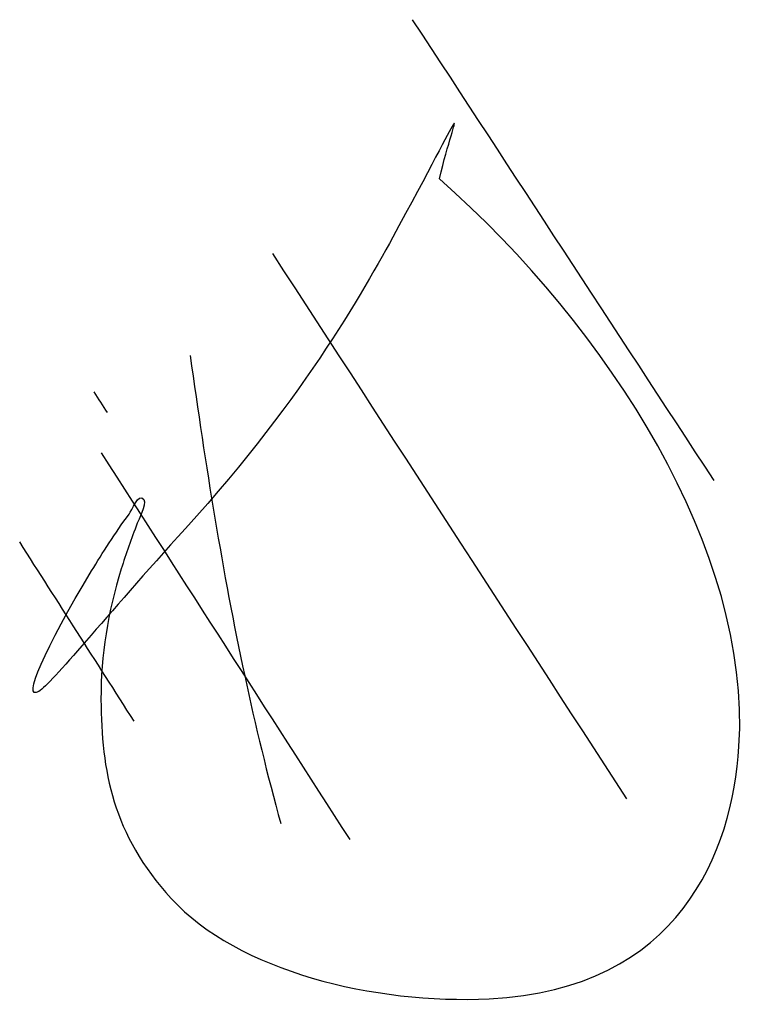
# Model space of a CAD drawing. Header units: millimetres. Extents: x -110 to 102, y -155 to 109.
# Tile 1 of 256: x -3.8452 to -3.8334, y -155.3357 to -155.3198. Entities that reach past the tile are written whole.
import ezdxf

# ---------------------------------------------------------------- set-up
doc = ezdxf.new("R2010")
doc.units = ezdxf.units.MM
doc.header["$MEASUREMENT"] = 0
doc.layers.add('surfs', color=7, linetype='Continuous', true_color=0x007f00)

msp = doc.modelspace()

# ---------------------------------------------------------------- linework, layer by layer
at = {"layer": 'surfs'}
for points in [[(-3.834013, -155.327228, 25.869821), (-3.835639, -155.324743, 25.867772), (-3.837264, -155.322258, 25.865724), (-3.83889, -155.319773, 25.863676)], [(-3.835423, -155.332378, 25.864792), (-3.837332, -155.329438, 25.862389), (-3.839242, -155.326498, 25.859988), (-3.841151, -155.323558, 25.857586)], [(-3.843828, -155.32613, 25.870474), (-3.843899, -155.326018, 25.870381), (-3.843971, -155.325906, 25.870288), (-3.844043, -155.325794, 25.870196)], [(-3.839903, -155.333037, 25.863969), (-3.841243, -155.330952, 25.862266), (-3.842583, -155.328867, 25.860564), (-3.843924, -155.326781, 25.858861)], [(-3.843396, -155.331122, 25.865674), (-3.844014, -155.330155, 25.864881), (-3.844631, -155.329188, 25.864089), (-3.845248, -155.328221, 25.863298)]]:
    msp.add_open_spline(points, degree=3, dxfattribs=at)
for points, knots in [([(-3.838458, -155.322345, 25.873871), (-3.8357, -155.324787, 25.871628), (-3.833411, -155.328365, 25.86827), (-3.833717, -155.333221, 25.863569), (-3.834565, -155.335462, 25.861376), (-3.839508, -155.335701, 25.860937), (-3.841721, -155.335166, 25.86136), (-3.843747, -155.332948, 25.863417), (-3.843926, -155.331926, 25.864396), (-3.843937, -155.330051, 25.866206), (-3.843821, -155.329355, 25.866882), (-3.843529, -155.328412, 25.867804), (-3.843439, -155.328173, 25.868043), (-3.843332, -155.327876, 25.868309), (-3.843189, -155.327621, 25.868612), (-3.843321, -155.327406, 25.868444), (-3.843441, -155.327723, 25.868164), (-3.843708, -155.328081, 25.867604), (-3.843906, -155.328398, 25.867114), (-3.844844, -155.329935, 25.864409), (-3.84522, -155.330813, 25.862394), (-3.84473, -155.330512, 25.857768), (-3.843879, -155.329449, 25.85579), (-3.840589, -155.325827, 25.85354), (-3.839618, -155.324038, 25.856271), (-3.837911, -155.320903, 25.863081), (-3.838167, -155.321159, 25.868999), (-3.838458, -155.322345, 25.873871)], [0, 0, 0, 0, 0.00982399, 0.00982399, 0.01506514, 0.01506514, 0.01821991, 0.01821991, 0.02101204, 0.02101204, 0.02275072, 0.02275072, 0.02335963, 0.02335963, 0.02346524, 0.02346524, 0.02362384, 0.02362384, 0.0246433, 0.0246433, 0.02900311, 0.02900311, 0.03215601, 0.03215601, 0.03689669, 0.03689669, 0.04816698, 0.04816698, 0.04816698, 0.04816698]), ([(-3.842489, -155.325206, 25.857513), (-3.84224, -155.326989, 25.858729), (-3.841834, -155.329547, 25.860943), (-3.84124, -155.331996, 25.863361), (-3.841024, -155.332774, 25.864177)], [2.8963472, 2.8963472, 2.8963472, 2.8963472, 3.5349187, 3.8445965, 3.8445965, 3.8445965, 3.8445965])]:
    msp.add_open_spline(points, degree=3, knots=knots, dxfattribs=at)

doc.saveas('drawing.dxf')
